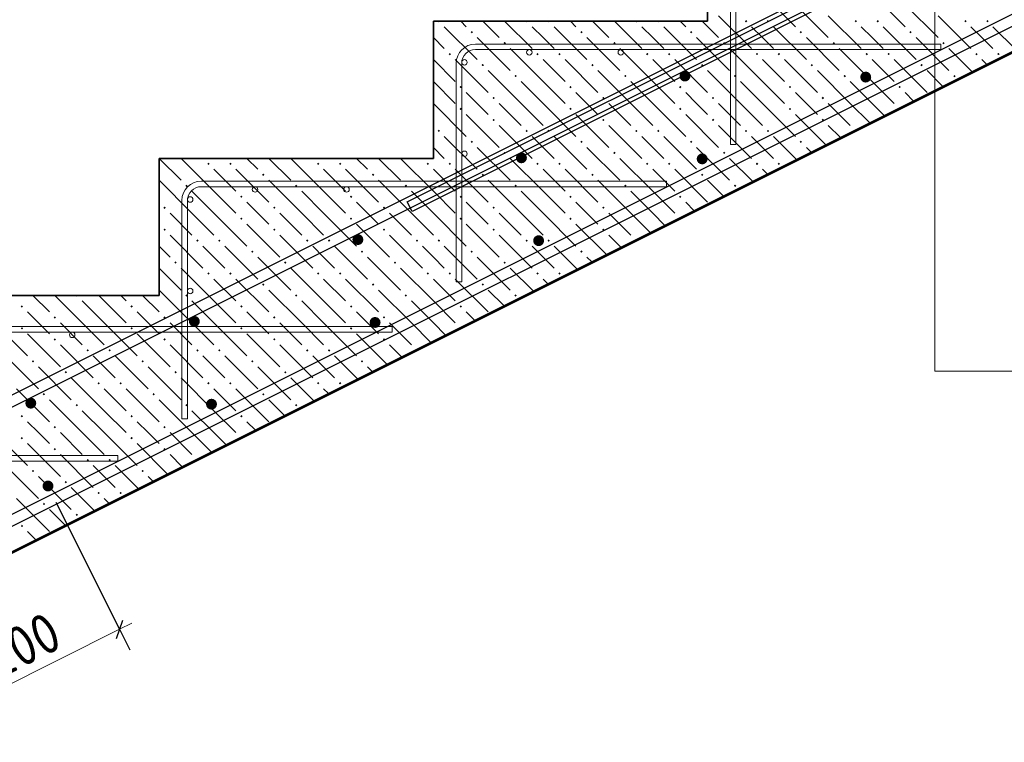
# Model space of a CAD drawing. Header units: millimetres. Extents: x 0 to 21000, y -5 to 14850.
# Tile 21 of 28: x 11486 to 14178, y 9631 to 11607. Entities that reach past the tile are written whole.
import ezdxf

# ---------------------------------------------------------------- set-up
doc = ezdxf.new("R2010")
doc.units = ezdxf.units.MM
doc.layers.add('ЖБ Лестница', color=7, linetype='Continuous', lineweight=25, true_color=0xe0e0ff)
for name, color, linetype, lineweight in [('Лестница', 7, 'Continuous', 25), ('Обрамление П-обр. равн.', 7, 'Continuous', 25), ('Обрамление проемов стержнями', 7, 'Continuous', 25), ('Позиционная метка линия выноска', 7, 'Continuous', 13), ('Размерная линия_ общее', 7, 'Continuous', 13), ('Фоновоя арматура Х1', 7, 'Continuous', 25)]:
    doc.layers.add(name, color=color, linetype=linetype, lineweight=lineweight)
doc.styles.add('ISOCPEUR', font='txt')

msp = doc.modelspace()

# ---------------------------------------------------------------- hatches: boundary and pattern name
at = {"layer": 'ЖБ Лестница', "linetype": 'Continuous', "lineweight": 18, "transparency": 33554687}
for points in [[(13468.6, 11602.8), (13471.8, 11606.1), (13475.1, 11602.8), (13471.8, 11599.6)], [(13528.6, 11602.8), (13531.8, 11606.1), (13535.1, 11602.8), (13531.8, 11599.6)], [(13768.6, 11602.8), (13771.8, 11606.1), (13775.1, 11602.8), (13771.8, 11599.6)], [(13828.6, 11602.8), (13831.8, 11606.1), (13835.1, 11602.8), (13831.8, 11599.6)], [(14068.6, 11602.8), (14071.8, 11606.1), (14075.1, 11602.8), (14071.8, 11599.6)], [(14128.6, 11602.8), (14131.8, 11606.1), (14135.1, 11602.8), (14131.8, 11599.6)], [(12628.6, 11602.8), (12635.1, 11602.8), (12631.8, 11599.6)], [(12868.6, 11602.8), (12875.1, 11602.8), (12871.8, 11599.6)], [(12928.6, 11602.8), (12935.1, 11602.8), (12931.8, 11599.6)], [(13168.6, 11602.8), (13175.1, 11602.8), (13171.8, 11599.6)], [(13228.6, 11602.8), (13235.1, 11602.8), (13231.8, 11599.6)], [(12718.6, 11572.8), (12721.8, 11576.1), (12725.1, 11572.8), (12721.8, 11569.6)], [(13018.6, 11572.8), (13021.8, 11576.1), (13025.1, 11572.8), (13021.8, 11569.6)], [(13318.6, 11572.8), (13321.8, 11576.1), (13325.1, 11572.8), (13321.8, 11569.6)], [(13618.6, 11572.8), (13621.8, 11576.1), (13625.1, 11572.8), (13621.8, 11569.6)], [(13918.6, 11572.8), (13921.8, 11576.1), (13925.1, 11572.8), (13921.8, 11569.6)], [(12808.6, 11542.8), (12811.8, 11546.1), (12815.1, 11542.8), (12811.8, 11539.6)], [(13108.6, 11542.8), (13111.8, 11546.1), (13115.1, 11542.8), (13111.8, 11539.6)], [(13408.6, 11542.8), (13411.8, 11546.1), (13415.1, 11542.8), (13411.8, 11539.6)], [(13708.6, 11542.8), (13711.8, 11546.1), (13715.1, 11542.8), (13711.8, 11539.6)], [(14008.6, 11542.8), (14011.8, 11546.1), (14015.1, 11542.8), (14011.8, 11539.6)], [(12658.6, 11512.8), (12661.8, 11516.1), (12665.1, 11512.8), (12661.8, 11509.6)], [(12898.6, 11512.8), (12901.8, 11516.1), (12905.1, 11512.8), (12901.8, 11509.6)], [(12958.6, 11512.8), (12961.8, 11516.1), (12965.1, 11512.8), (12961.8, 11509.6)], [(13198.6, 11512.8), (13201.8, 11516.1), (13205.1, 11512.8), (13201.8, 11509.6)], [(13258.6, 11512.8), (13261.8, 11516.1), (13265.1, 11512.8), (13261.8, 11509.6)], [(13498.6, 11512.8), (13501.8, 11516.1), (13505.1, 11512.8), (13501.8, 11509.6)], [(13558.6, 11512.8), (13561.8, 11516.1), (13565.1, 11512.8), (13561.8, 11509.6)], [(13798.6, 11512.8), (13801.8, 11516.1), (13805.1, 11512.8), (13801.8, 11509.6)], [(13858.6, 11512.8), (13861.8, 11516.1), (13865.1, 11512.8), (13861.8, 11509.6)], [(14098.6, 11512.8), (14101.8, 11516.1), (14105.1, 11512.8), (14101.8, 11509.6)], [(14158.6, 11512.8), (14161.8, 11516.1), (14165.1, 11512.8), (14161.8, 11509.6)], [(12748.6, 11482.8), (12751.8, 11486.1), (12755.1, 11482.8), (12751.8, 11479.6)], [(13048.6, 11482.8), (13051.8, 11486.1), (13055.1, 11482.8), (13051.8, 11479.6)], [(13348.6, 11482.8), (13351.8, 11486.1), (13355.1, 11482.8), (13351.8, 11479.6)], [(13648.6, 11482.8), (13651.8, 11486.1), (13655.1, 11482.8), (13651.8, 11479.6)], [(13948.6, 11482.8), (13951.8, 11486.1), (13955.1, 11482.8), (13951.8, 11479.6)], [(12838.6, 11452.8), (12841.8, 11456.1), (12845.1, 11452.8), (12841.8, 11449.6)], [(13138.6, 11452.8), (13141.8, 11456.1), (13145.1, 11452.8), (13141.8, 11449.6)], [(13438.6, 11452.8), (13441.8, 11456.1), (13445.1, 11452.8), (13441.8, 11449.6)], [(13738.6, 11452.8), (13741.8, 11456.1), (13745.1, 11452.8), (13741.8, 11449.6)], [(14038.6, 11452.8), (14041.8, 11456.1), (14045.1, 11452.8), (14041.8, 11449.6)], [(12688.6, 11422.8), (12691.8, 11426.1), (12695.1, 11422.8), (12691.8, 11419.6)], [(12988.6, 11422.8), (12991.8, 11426.1), (12995.1, 11422.8), (12991.8, 11419.6)], [(13288.6, 11422.8), (13291.8, 11426.1), (13295.1, 11422.8), (13291.8, 11419.6)], [(13588.6, 11422.8), (13591.8, 11426.1), (13595.1, 11422.8), (13591.8, 11419.6)], [(13888.6, 11422.8), (13891.8, 11426.1), (13895.1, 11422.8), (13891.8, 11419.6)], [(12778.6, 11392.8), (12781.8, 11396.1), (12785.1, 11392.8), (12781.8, 11389.6)], [(13078.6, 11392.8), (13081.8, 11396.1), (13085.1, 11392.8), (13081.8, 11389.6)], [(13378.6, 11392.8), (13381.8, 11396.1), (13385.1, 11392.8), (13381.8, 11389.6)], [(13678.6, 11392.8), (13681.8, 11396.1), (13685.1, 11392.8), (13681.8, 11389.6)], [(12688.6, 11362.8), (12691.8, 11366.1), (12695.1, 11362.8), (12691.8, 11359.6)], [(12988.6, 11362.8), (12991.8, 11366.1), (12995.1, 11362.8), (12991.8, 11359.6)], [(13288.6, 11362.8), (13291.8, 11366.1), (13295.1, 11362.8), (13291.8, 11359.6)], [(13588.6, 11362.8), (13591.8, 11366.1), (13595.1, 11362.8), (13591.8, 11359.6)], [(13890.3, 11364.6), (13891.8, 11366.1), (13892.3, 11365.6)], [(12778.6, 11332.8), (12781.8, 11336.1), (12785.1, 11332.8), (12781.8, 11329.6)], [(13078.6, 11332.8), (13081.8, 11336.1), (13085.1, 11332.8), (13081.8, 11329.6)], [(13378.6, 11332.8), (13381.8, 11336.1), (13385.1, 11332.8), (13381.8, 11329.6)], [(13678.6, 11332.8), (13681.8, 11336.1), (13685.1, 11332.8), (13681.8, 11329.6)], [(12628.6, 11302.8), (12631.8, 11306.1), (12635.1, 11302.8), (12631.8, 11299.6)], [(12868.6, 11302.8), (12871.8, 11306.1), (12875.1, 11302.8), (12871.8, 11299.6)], [(12928.6, 11302.8), (12931.8, 11306.1), (12935.1, 11302.8), (12931.8, 11299.6)], [(13168.6, 11302.8), (13171.8, 11306.1), (13175.1, 11302.8), (13171.8, 11299.6)], [(13228.6, 11302.8), (13231.8, 11306.1), (13235.1, 11302.8), (13231.8, 11299.6)], [(13468.6, 11302.8), (13471.8, 11306.1), (13475.1, 11302.8), (13471.8, 11299.6)], [(13528.6, 11302.8), (13531.8, 11306.1), (13535.1, 11302.8), (13531.8, 11299.6)], [(13770.3, 11304.6), (13771.8, 11306.1), (13772.3, 11305.6)], [(12718.6, 11272.8), (12721.8, 11276.1), (12725.1, 11272.8), (12721.8, 11269.6)], [(13018.6, 11272.8), (13021.8, 11276.1), (13025.1, 11272.8), (13021.8, 11269.6)], [(13318.6, 11272.8), (13321.8, 11276.1), (13325.1, 11272.8), (13321.8, 11269.6)], [(13618.6, 11272.8), (13621.8, 11276.1), (13625.1, 11272.8), (13621.8, 11269.6)], [(12808.6, 11242.8), (12811.8, 11246.1), (12815.1, 11242.8), (12811.8, 11239.6)], [(13108.6, 11242.8), (13111.8, 11246.1), (13115.1, 11242.8), (13111.8, 11239.6)], [(13408.6, 11242.8), (13411.8, 11246.1), (13415.1, 11242.8), (13411.8, 11239.6)], [(11998.6, 11212.8), (12001.8, 11216.1), (12005.1, 11212.8), (12001.8, 11209.6)], [(12058.6, 11212.8), (12061.8, 11216.1), (12065.1, 11212.8), (12061.8, 11209.6)], [(12298.6, 11212.8), (12301.8, 11216.1), (12305.1, 11212.8), (12301.8, 11209.6)], [(12358.6, 11212.8), (12361.8, 11216.1), (12365.1, 11212.8), (12361.8, 11209.6)], [(12598.6, 11212.8), (12601.8, 11216.1), (12605.1, 11212.8), (12601.8, 11209.6)], [(12658.6, 11212.8), (12661.8, 11216.1), (12665.1, 11212.8), (12661.8, 11209.6)], [(12898.6, 11212.8), (12901.8, 11216.1), (12905.1, 11212.8), (12901.8, 11209.6)], [(12958.6, 11212.8), (12961.8, 11216.1), (12965.1, 11212.8), (12961.8, 11209.6)], [(13198.6, 11212.8), (13201.8, 11216.1), (13205.1, 11212.8), (13201.8, 11209.6)], [(13258.6, 11212.8), (13261.8, 11216.1), (13265.1, 11212.8), (13261.8, 11209.6)], [(13498.6, 11212.8), (13501.8, 11216.1), (13505.1, 11212.8), (13501.8, 11209.6)], [(13558.6, 11212.8), (13561.8, 11216.1), (13565.1, 11212.8), (13561.8, 11209.6)], [(12148.6, 11182.8), (12151.8, 11186.1), (12155.1, 11182.8), (12151.8, 11179.6)], [(12448.6, 11182.8), (12451.8, 11186.1), (12455.1, 11182.8), (12451.8, 11179.6)], [(12748.6, 11182.8), (12751.8, 11186.1), (12755.1, 11182.8), (12751.8, 11179.6)], [(13048.6, 11182.8), (13051.8, 11186.1), (13055.1, 11182.8), (13051.8, 11179.6)], [(13348.6, 11182.8), (13351.8, 11186.1), (13355.1, 11182.8), (13351.8, 11179.6)], [(11938.6, 11152.8), (11941.8, 11156.1), (11945.1, 11152.8), (11941.8, 11149.6)], [(12238.6, 11152.8), (12241.8, 11156.1), (12245.1, 11152.8), (12241.8, 11149.6)], [(12538.6, 11152.8), (12541.8, 11156.1), (12545.1, 11152.8), (12541.8, 11149.6)], [(12838.6, 11152.8), (12841.8, 11156.1), (12845.1, 11152.8), (12841.8, 11149.6)], [(13138.6, 11152.8), (13141.8, 11156.1), (13145.1, 11152.8), (13141.8, 11149.6)], [(13438.6, 11152.8), (13441.8, 11156.1), (13445.1, 11152.8), (13441.8, 11149.6)], [(12088.6, 11122.8), (12091.8, 11126.1), (12095.1, 11122.8), (12091.8, 11119.6)], [(12388.6, 11122.8), (12391.8, 11126.1), (12395.1, 11122.8), (12391.8, 11119.6)], [(12688.6, 11122.8), (12691.8, 11126.1), (12695.1, 11122.8), (12691.8, 11119.6)], [(12988.6, 11122.8), (12991.8, 11126.1), (12995.1, 11122.8), (12991.8, 11119.6)], [(13288.6, 11122.8), (13291.8, 11126.1), (13295.1, 11122.8), (13291.8, 11119.6)], [(11878.6, 11092.8), (11881.8, 11096.1), (11885.1, 11092.8), (11881.8, 11089.6)], [(12178.6, 11092.8), (12181.8, 11096.1), (12185.1, 11092.8), (12181.8, 11089.6)], [(12478.6, 11092.8), (12481.8, 11096.1), (12485.1, 11092.8), (12481.8, 11089.6)], [(12778.6, 11092.8), (12781.8, 11096.1), (12785.1, 11092.8), (12781.8, 11089.6)], [(13078.6, 11092.8), (13081.8, 11096.1), (13085.1, 11092.8), (13081.8, 11089.6)], [(12088.6, 11062.8), (12091.8, 11066.1), (12095.1, 11062.8), (12091.8, 11059.6)], [(12388.6, 11062.8), (12391.8, 11066.1), (12395.1, 11062.8), (12391.8, 11059.6)], [(12688.6, 11062.8), (12691.8, 11066.1), (12695.1, 11062.8), (12691.8, 11059.6)], [(12988.6, 11062.8), (12991.8, 11066.1), (12995.1, 11062.8), (12991.8, 11059.6)], [(13290.3, 11064.6), (13291.8, 11066.1), (13292.3, 11065.6)], [(11878.6, 11032.8), (11881.8, 11036.1), (11885.1, 11032.8), (11881.8, 11029.6)], [(12178.6, 11032.8), (12181.8, 11036.1), (12185.1, 11032.8), (12181.8, 11029.6)], [(12478.6, 11032.8), (12481.8, 11036.1), (12485.1, 11032.8), (12481.8, 11029.6)], [(12778.6, 11032.8), (12781.8, 11036.1), (12785.1, 11032.8), (12781.8, 11029.6)], [(13078.6, 11032.8), (13081.8, 11036.1), (13085.1, 11032.8), (13081.8, 11029.6)], [(11968.6, 11002.8), (11971.8, 11006.1), (11975.1, 11002.8), (11971.8, 10999.6)], [(12028.6, 11002.8), (12031.8, 11006.1), (12035.1, 11002.8), (12031.8, 10999.6)], [(12268.6, 11002.8), (12271.8, 11006.1), (12275.1, 11002.8), (12271.8, 10999.6)], [(12328.6, 11002.8), (12331.8, 11006.1), (12335.1, 11002.8), (12331.8, 10999.6)], [(12568.6, 11002.8), (12571.8, 11006.1), (12575.1, 11002.8), (12571.8, 10999.6)], [(12628.6, 11002.8), (12631.8, 11006.1), (12635.1, 11002.8), (12631.8, 10999.6)], [(12868.6, 11002.8), (12871.8, 11006.1), (12875.1, 11002.8), (12871.8, 10999.6)], [(12928.6, 11002.8), (12931.8, 11006.1), (12935.1, 11002.8), (12931.8, 10999.6)], [(13170.3, 11004.6), (13171.8, 11006.1), (13172.3, 11005.6)], [(12118.6, 10972.8), (12121.8, 10976.1), (12125.1, 10972.8), (12121.8, 10969.6)], [(12418.6, 10972.8), (12421.8, 10976.1), (12425.1, 10972.8), (12421.8, 10969.6)], [(12718.6, 10972.8), (12721.8, 10976.1), (12725.1, 10972.8), (12721.8, 10969.6)], [(13018.6, 10972.8), (13021.8, 10976.1), (13025.1, 10972.8), (13021.8, 10969.6)], [(11908.6, 10942.8), (11911.8, 10946.1), (11915.1, 10942.8), (11911.8, 10939.6)], [(12208.6, 10942.8), (12211.8, 10946.1), (12215.1, 10942.8), (12211.8, 10939.6)], [(12508.6, 10942.8), (12511.8, 10946.1), (12515.1, 10942.8), (12511.8, 10939.6)], [(12808.6, 10942.8), (12811.8, 10946.1), (12815.1, 10942.8), (12811.8, 10939.6)], [(11998.6, 10912.8), (12001.8, 10916.1), (12005.1, 10912.8), (12001.8, 10909.6)], [(12058.6, 10912.8), (12061.8, 10916.1), (12065.1, 10912.8), (12061.8, 10909.6)], [(12298.6, 10912.8), (12301.8, 10916.1), (12305.1, 10912.8), (12301.8, 10909.6)], [(12358.6, 10912.8), (12361.8, 10916.1), (12365.1, 10912.8), (12361.8, 10909.6)], [(12598.6, 10912.8), (12601.8, 10916.1), (12605.1, 10912.8), (12601.8, 10909.6)], [(12658.6, 10912.8), (12661.8, 10916.1), (12665.1, 10912.8), (12661.8, 10909.6)], [(12898.6, 10912.8), (12901.8, 10916.1), (12905.1, 10912.8), (12901.8, 10909.6)], [(12958.6, 10912.8), (12961.8, 10916.1), (12965.1, 10912.8), (12961.8, 10909.6)], [(12148.6, 10882.8), (12151.8, 10886.1), (12155.1, 10882.8), (12151.8, 10879.6)], [(12448.6, 10882.8), (12451.8, 10886.1), (12455.1, 10882.8), (12451.8, 10879.6)], [(12748.6, 10882.8), (12751.8, 10886.1), (12755.1, 10882.8), (12751.8, 10879.6)], [(11638.6, 10852.8), (11645.1, 10852.8), (11641.8, 10849.6)], [(11938.6, 10852.8), (11941.8, 10856.1), (11945.1, 10852.8), (11941.8, 10849.6)], [(12238.6, 10852.8), (12241.8, 10856.1), (12245.1, 10852.8), (12241.8, 10849.6)], [(12538.6, 10852.8), (12541.8, 10856.1), (12545.1, 10852.8), (12541.8, 10849.6)], [(12838.6, 10852.8), (12841.8, 10856.1), (12845.1, 10852.8), (12841.8, 10849.6)], [(11488.6, 10822.8), (11491.8, 10826.1), (11495.1, 10822.8), (11491.8, 10819.6)], [(11788.6, 10822.8), (11791.8, 10826.1), (11795.1, 10822.8), (11791.8, 10819.6)], [(12088.6, 10822.8), (12091.8, 10826.1), (12095.1, 10822.8), (12091.8, 10819.6)], [(12388.6, 10822.8), (12391.8, 10826.1), (12395.1, 10822.8), (12391.8, 10819.6)], [(12688.6, 10822.8), (12691.8, 10826.1), (12695.1, 10822.8), (12691.8, 10819.6)], [(11578.6, 10792.8), (11581.8, 10796.1), (11585.1, 10792.8), (11581.8, 10789.6)], [(11878.6, 10792.8), (11881.8, 10796.1), (11885.1, 10792.8), (11881.8, 10789.6)], [(12178.6, 10792.8), (12181.8, 10796.1), (12185.1, 10792.8), (12181.8, 10789.6)], [(12478.6, 10792.8), (12481.8, 10796.1), (12485.1, 10792.8), (12481.8, 10789.6)], [(11488.6, 10762.8), (11491.8, 10766.1), (11495.1, 10762.8), (11491.8, 10759.6)], [(11788.6, 10762.8), (11791.8, 10766.1), (11795.1, 10762.8), (11791.8, 10759.6)], [(12088.6, 10762.8), (12091.8, 10766.1), (12095.1, 10762.8), (12091.8, 10759.6)], [(12388.6, 10762.8), (12391.8, 10766.1), (12395.1, 10762.8), (12391.8, 10759.6)], [(12690.3, 10764.6), (12691.8, 10766.1), (12692.3, 10765.6)], [(11578.6, 10732.8), (11581.8, 10736.1), (11585.1, 10732.8), (11581.8, 10729.6)], [(11878.6, 10732.8), (11881.8, 10736.1), (11885.1, 10732.8), (11881.8, 10729.6)], [(12178.6, 10732.8), (12181.8, 10736.1), (12185.1, 10732.8), (12181.8, 10729.6)], [(12478.6, 10732.8), (12481.8, 10736.1), (12485.1, 10732.8), (12481.8, 10729.6)], [(11668.6, 10702.8), (11671.8, 10706.1), (11675.1, 10702.8), (11671.8, 10699.6)], [(11728.6, 10702.8), (11731.8, 10706.1), (11735.1, 10702.8), (11731.8, 10699.6)], [(11968.6, 10702.8), (11971.8, 10706.1), (11975.1, 10702.8), (11971.8, 10699.6)], [(12028.6, 10702.8), (12031.8, 10706.1), (12035.1, 10702.8), (12031.8, 10699.6)], [(12268.6, 10702.8), (12271.8, 10706.1), (12275.1, 10702.8), (12271.8, 10699.6)], [(12328.6, 10702.8), (12331.8, 10706.1), (12335.1, 10702.8), (12331.8, 10699.6)], [(12570.3, 10704.6), (12571.8, 10706.1), (12572.3, 10705.6)], [(11518.6, 10672.8), (11521.8, 10676.1), (11525.1, 10672.8), (11521.8, 10669.6)], [(11818.6, 10672.8), (11821.8, 10676.1), (11825.1, 10672.8), (11821.8, 10669.6)], [(12118.6, 10672.8), (12121.8, 10676.1), (12125.1, 10672.8), (12121.8, 10669.6)], [(12418.6, 10672.8), (12421.8, 10676.1), (12425.1, 10672.8), (12421.8, 10669.6)], [(11608.6, 10642.8), (11611.8, 10646.1), (11615.1, 10642.8), (11611.8, 10639.6)], [(11908.6, 10642.8), (11911.8, 10646.1), (11915.1, 10642.8), (11911.8, 10639.6)], [(12208.6, 10642.8), (12211.8, 10646.1), (12215.1, 10642.8), (12211.8, 10639.6)], [(11698.6, 10612.8), (11701.8, 10616.1), (11705.1, 10612.8), (11701.8, 10609.6)], [(11758.6, 10612.8), (11761.8, 10616.1), (11765.1, 10612.8), (11761.8, 10609.6)], [(11998.6, 10612.8), (12001.8, 10616.1), (12005.1, 10612.8), (12001.8, 10609.6)], [(12058.6, 10612.8), (12061.8, 10616.1), (12065.1, 10612.8), (12061.8, 10609.6)], [(12298.6, 10612.8), (12301.8, 10616.1), (12305.1, 10612.8), (12301.8, 10609.6)], [(12358.6, 10612.8), (12361.8, 10616.1), (12365.1, 10612.8), (12361.8, 10609.6)], [(11548.6, 10582.8), (11551.8, 10586.1), (11555.1, 10582.8), (11551.8, 10579.6)], [(11848.6, 10582.8), (11851.8, 10586.1), (11855.1, 10582.8), (11851.8, 10579.6)], [(12148.6, 10582.8), (12151.8, 10586.1), (12155.1, 10582.8), (12151.8, 10579.6)], [(11638.6, 10552.8), (11641.8, 10556.1), (11645.1, 10552.8), (11641.8, 10549.6)], [(11938.6, 10552.8), (11941.8, 10556.1), (11945.1, 10552.8), (11941.8, 10549.6)], [(12238.6, 10552.8), (12241.8, 10556.1), (12245.1, 10552.8), (12241.8, 10549.6)], [(11488.6, 10522.8), (11491.8, 10526.1), (11495.1, 10522.8), (11491.8, 10519.6)], [(11788.6, 10522.8), (11791.8, 10526.1), (11795.1, 10522.8), (11791.8, 10519.6)], [(12088.6, 10522.8), (12091.8, 10526.1), (12095.1, 10522.8), (12091.8, 10519.6)], [(11578.6, 10492.8), (11581.8, 10496.1), (11585.1, 10492.8), (11581.8, 10489.6)], [(11878.6, 10492.8), (11881.8, 10496.1), (11885.1, 10492.8), (11881.8, 10489.6)], [(11488.6, 10462.8), (11491.8, 10466.1), (11495.1, 10462.8), (11491.8, 10459.6)], [(11788.6, 10462.8), (11791.8, 10466.1), (11795.1, 10462.8), (11791.8, 10459.6)], [(12090.3, 10464.6), (12091.8, 10466.1), (12092.3, 10465.6)], [(11578.6, 10432.8), (11581.8, 10436.1), (11585.1, 10432.8), (11581.8, 10429.6)], [(11878.6, 10432.8), (11881.8, 10436.1), (11885.1, 10432.8), (11881.8, 10429.6)], [(11668.6, 10402.8), (11671.8, 10406.1), (11675.1, 10402.8), (11671.8, 10399.6)], [(11728.6, 10402.8), (11731.8, 10406.1), (11735.1, 10402.8), (11731.8, 10399.6)], [(11970.3, 10404.6), (11971.8, 10406.1), (11972.3, 10405.6)], [(11518.6, 10372.8), (11521.8, 10376.1), (11525.1, 10372.8), (11521.8, 10369.6)], [(11818.6, 10372.8), (11821.8, 10376.1), (11825.1, 10372.8), (11821.8, 10369.6)], [(11608.6, 10342.8), (11611.8, 10346.1), (11615.1, 10342.8), (11611.8, 10339.6)], [(11698.6, 10312.8), (11701.8, 10316.1), (11705.1, 10312.8), (11701.8, 10309.6)], [(11758.6, 10312.8), (11761.8, 10316.1), (11765.1, 10312.8), (11761.8, 10309.6)], [(11548.6, 10282.8), (11551.8, 10286.1), (11555.1, 10282.8), (11551.8, 10279.6)], [(11638.6, 10252.8), (11641.8, 10256.1), (11645.1, 10252.8), (11641.8, 10249.6)], [(11488.6, 10222.8), (11491.8, 10226.1), (11495.1, 10222.8), (11491.8, 10219.6)], [(11490.3, 10164.6), (11491.8, 10166.1), (11492.3, 10165.6)]]:
    msp.add_hatch(color=7, dxfattribs=at).paths.add_polyline_path(points, flags=16)
at = {"layer": 'Фоновоя арматура Х1', "linetype": 'Continuous', "lineweight": 35, "transparency": 33554687}
for points in [[(13319.9, 11452.9), (13318.7, 11458.6), (13315.5, 11463.5), (13310.6, 11466.7), (13304.9, 11467.9), (13299.1, 11466.7), (13294.3, 11463.5), (13291, 11458.6), (13289.9, 11452.9), (13291, 11447.1), (13294.3, 11442.3), (13299.1, 11439), (13304.9, 11437.9), (13310.6, 11439), (13315.5, 11442.3), (13318.7, 11447.1)], [(13814.1, 11450), (13813, 11455.7), (13809.7, 11460.6), (13804.8, 11463.9), (13799.1, 11465), (13793.4, 11463.9), (13788.5, 11460.6), (13785.2, 11455.7), (13784.1, 11450), (13785.2, 11444.3), (13788.5, 11439.4), (13793.4, 11436.1), (13799.1, 11435), (13804.8, 11436.1), (13809.7, 11439.4), (13813, 11444.3)], [(12872.7, 11229.3), (12871.5, 11235), (12868.3, 11239.9), (12863.4, 11243.1), (12857.7, 11244.3), (12851.9, 11243.1), (12847.1, 11239.9), (12843.8, 11235), (12842.7, 11229.3), (12843.8, 11223.5), (12847.1, 11218.7), (12851.9, 11215.4), (12857.7, 11214.3), (12863.4, 11215.4), (12868.3, 11218.7), (12871.5, 11223.5)], [(13366.9, 11226.4), (13365.7, 11232.1), (13362.5, 11237), (13357.6, 11240.3), (13351.9, 11241.4), (13346.2, 11240.3), (13341.3, 11237), (13338, 11232.1), (13336.9, 11226.4), (13338, 11220.7), (13341.3, 11215.8), (13346.2, 11212.5), (13351.9, 11211.4), (13357.6, 11212.5), (13362.5, 11215.8), (13365.7, 11220.7)], [(12425.4, 11005.7), (12424.3, 11011.4), (12421.1, 11016.3), (12416.2, 11019.5), (12410.4, 11020.7), (12404.7, 11019.5), (12399.8, 11016.3), (12396.6, 11011.4), (12395.4, 11005.7), (12396.6, 10999.9), (12399.8, 10995.1), (12404.7, 10991.8), (12410.4, 10990.7), (12416.2, 10991.8), (12421.1, 10995.1), (12424.3, 10999.9)], [(12919.7, 11002.8), (12918.5, 11008.5), (12915.3, 11013.4), (12910.4, 11016.6), (12904.7, 11017.8), (12898.9, 11016.6), (12894.1, 11013.4), (12890.8, 11008.5), (12889.7, 11002.8), (12890.8, 10997), (12894.1, 10992.2), (12898.9, 10988.9), (12904.7, 10987.8), (12910.4, 10988.9), (12915.3, 10992.2), (12918.5, 10997)], [(11978.2, 10782.1), (11977.1, 10787.8), (11973.8, 10792.7), (11969, 10795.9), (11963.2, 10797.1), (11957.5, 10795.9), (11952.6, 10792.7), (11949.4, 10787.8), (11948.2, 10782.1), (11949.4, 10776.3), (11952.6, 10771.5), (11957.5, 10768.2), (11963.2, 10767.1), (11969, 10768.2), (11973.8, 10771.5), (11977.1, 10776.3)], [(12472.5, 10779.2), (12471.3, 10784.9), (12468.1, 10789.8), (12463.2, 10793), (12457.5, 10794.2), (12451.7, 10793), (12446.9, 10789.8), (12443.6, 10784.9), (12442.5, 10779.2), (12443.6, 10773.4), (12446.9, 10768.6), (12451.7, 10765.3), (12457.5, 10764.2), (12463.2, 10765.3), (12468.1, 10768.6), (12471.3, 10773.4)], [(11531, 10558.5), (11529.9, 10564.2), (11526.6, 10569.1), (11521.8, 10572.3), (11516, 10573.5), (11510.3, 10572.3), (11505.4, 10569.1), (11502.2, 10564.2), (11501, 10558.5), (11502.2, 10552.7), (11505.4, 10547.9), (11510.3, 10544.6), (11516, 10543.5), (11521.8, 10544.6), (11526.6, 10547.9), (11529.9, 10552.7)], [(12025.2, 10555.6), (12024.1, 10561.3), (12020.9, 10566.2), (12016, 10569.4), (12010.3, 10570.6), (12004.5, 10569.4), (11999.6, 10566.2), (11996.4, 10561.3), (11995.2, 10555.6), (11996.4, 10549.8), (11999.6, 10545), (12004.5, 10541.7), (12010.3, 10540.6), (12016, 10541.7), (12020.9, 10545), (12024.1, 10549.8)], [(11578, 10332), (11576.9, 10337.7), (11573.6, 10342.6), (11568.8, 10345.8), (11563, 10347), (11557.3, 10345.8), (11552.4, 10342.6), (11549.2, 10337.7), (11548, 10332), (11549.2, 10326.2), (11552.4, 10321.4), (11557.3, 10318.1), (11563, 10317), (11568.8, 10318.1), (11573.6, 10321.4), (11576.9, 10326.2)]]:
    msp.add_hatch(color=7, dxfattribs=at).paths.add_polyline_path(points)

# ---------------------------------------------------------------- linework, layer by layer
at = {"color": 7, "linetype": 'Continuous', "lineweight": 25, "transparency": 33554687}
for points in [[(5989.2, 7844.1), (14250.3, 11974.7), (14255.5, 11977), (14260.8, 11979.1), (14266.3, 11980.9), (14271.9, 11982.3), (14277.5, 11983.5), (14283.2, 11984.3), (14288.9, 11984.9), (14294.5, 11985.1), (16781.4, 11985.1), (16781.4, 11955.1)], [(16781.4, 11955.1), (14295.1, 11955.1), (14290.9, 11954.9), (14286.8, 11954.6), (14282.8, 11953.9), (14278.8, 11953.1), (14274.8, 11952.1), (14270.9, 11950.8), (14267, 11949.3), (14263.2, 11947.6), (6002, 7817)], [(6613.3, 7830), (14877.6, 11962.1), (14882.7, 11964.4), (14888.1, 11966.4), (14893.5, 11968.2), (14899.1, 11969.7), (14904.7, 11970.9), (14910.4, 11971.7), (14916.1, 11972.3), (14921.7, 11972.5), (16152, 11972.5), (16152, 11942.5), (14922.4, 11942.5), (14918.2, 11942.3), (14914.1, 11941.9), (14910, 11941.3), (14906, 11940.5), (14902, 11939.4), (14898.1, 11938.2), (14894.3, 11936.7), (14890.4, 11935), (6626.2, 7802.9)]]:
    msp.add_lwpolyline(points, dxfattribs=at)
at = {"layer": 'ЖБ Лестница', "color": 7, "linetype": 'Continuous', "lineweight": 35, "transparency": 33554687}
for p, q in [((13366.8, 11977.8), (13366.8, 11602.8)), ((6616.8, 7727.8), (14316.8, 11577.8)), ((12616.8, 11602.8), (12616.8, 11227.8)), ((13366.8, 11602.8), (12616.8, 11602.8)), ((11866.8, 11227.8), (11866.8, 10852.8)), ((12616.8, 11227.8), (11866.8, 11227.8)), ((11866.8, 10852.8), (11116.8, 10852.8))]:
    msp.add_line(p, q, dxfattribs=at)
at = {"layer": 'ЖБ Лестница', "color": 9, "linetype": 'Continuous', "lineweight": 18, "true_color": 0xc7c7c7, "transparency": 33554687}
for p, q in [((13516.8, 11677.8), (13606.8, 11587.8)), ((13816.8, 11677.8), (13906.8, 11587.8)), ((13606.8, 11647.8), (13696.8, 11557.8)), ((13906.8, 11647.8), (13996.8, 11557.8)), ((13396.8, 11617.8), (13486.8, 11527.8)), ((13696.8, 11617.8), (13786.8, 11527.8)), ((13996.8, 11617.8), (14086.8, 11527.8)), ((12646.8, 11587.8), (12736.8, 11497.8)), ((12691.8, 11602.8), (12706.8, 11587.8)), ((12751.8, 11602.8), (12796.8, 11557.8)), ((12811.8, 11602.8), (12886.8, 11527.8)), ((12916.8, 11557.8), (12886.8, 11587.8)), ((12946.8, 11587.8), (13036.8, 11497.8)), ((12991.8, 11602.8), (13006.8, 11587.8)), ((13051.8, 11602.8), (13096.8, 11557.8)), ((13111.8, 11602.8), (13186.8, 11527.8)), ((13216.8, 11557.8), (13186.8, 11587.8)), ((13246.8, 11587.8), (13336.8, 11497.8)), ((13291.8, 11602.8), (13306.8, 11587.8)), ((13351.8, 11602.8), (13396.8, 11557.8)), ((13516.8, 11557.8), (13486.8, 11587.8)), ((13546.8, 11587.8), (13636.8, 11497.8)), ((13816.8, 11557.8), (13786.8, 11587.8)), ((13846.8, 11587.8), (13936.8, 11497.8)), ((14116.8, 11557.8), (14086.8, 11587.8)), ((14146.8, 11587.8), (14210.2, 11524.5)), ((12646.8, 11527.8), (12616.8, 11557.8)), ((12616.8, 11557.8), (12616.8, 11557.8)), ((12736.8, 11557.8), (12826.8, 11467.8)), ((12946.8, 11527.8), (12916.8, 11557.8)), ((13036.8, 11557.8), (13126.8, 11467.8)), ((13246.8, 11527.8), (13216.8, 11557.8)), ((13336.8, 11557.8), (13426.8, 11467.8)), ((13546.8, 11527.8), (13516.8, 11557.8)), ((13636.8, 11557.8), (13726.8, 11467.8)), ((13846.8, 11527.8), (13816.8, 11557.8)), ((13936.8, 11557.8), (14026.8, 11467.8)), ((14146.8, 11527.8), (14116.8, 11557.8)), ((12916.8, 11437.8), (12826.8, 11527.8)), ((13216.8, 11437.8), (13126.8, 11527.8)), ((13516.8, 11437.8), (13426.8, 11527.8)), ((13816.8, 11437.8), (13726.8, 11527.8)), ((14090.2, 11464.5), (14026.8, 11527.8)), ((12616.8, 11497.8), (12676.8, 11437.8)), ((12676.8, 11497.8), (12766.8, 11407.8)), ((12916.8, 11497.8), (12976.8, 11437.8)), ((12976.8, 11497.8), (13066.8, 11407.8)), ((13216.8, 11497.8), (13276.8, 11437.8)), ((13276.8, 11497.8), (13366.8, 11407.8)), ((13516.8, 11497.8), (13576.8, 11437.8)), ((13576.8, 11497.8), (13666.8, 11407.8)), ((13816.8, 11497.8), (13876.8, 11437.8)), ((13876.8, 11497.8), (13966.8, 11407.8)), ((14116.8, 11497.8), (14130.2, 11484.5)), ((12856.8, 11377.8), (12766.8, 11467.8)), ((13156.8, 11377.8), (13066.8, 11467.8)), ((13456.8, 11377.8), (13366.8, 11467.8)), ((13756.8, 11377.8), (13666.8, 11467.8)), ((14010.2, 11424.5), (13966.8, 11467.8)), ((12616.8, 11437.8), (12616.8, 11437.8)), ((12616.8, 11437.8), (12676.8, 11377.8)), ((12856.8, 11437.8), (12916.8, 11377.8)), ((12916.8, 11437.8), (12976.8, 11377.8)), ((13156.8, 11437.8), (13216.8, 11377.8)), ((13216.8, 11437.8), (13276.8, 11377.8)), ((13456.8, 11437.8), (13516.8, 11377.8)), ((13516.8, 11437.8), (13576.8, 11377.8)), ((13756.8, 11437.8), (13816.8, 11377.8)), ((13816.8, 11437.8), (13876.8, 11377.8)), ((12736.8, 11377.8), (12706.8, 11407.8)), ((13036.8, 11377.8), (13006.8, 11407.8)), ((13336.8, 11377.8), (13306.8, 11407.8)), ((13636.8, 11377.8), (13606.8, 11407.8)), ((13930.2, 11384.5), (13906.8, 11407.8)), ((12616.8, 11377.8), (12706.8, 11287.8)), ((12616.8, 11377.8), (12616.8, 11377.8)), ((12766.8, 11347.8), (12736.8, 11377.8)), ((12796.8, 11377.8), (12856.8, 11317.8)), ((12856.8, 11377.8), (12916.8, 11317.8)), ((12916.8, 11377.8), (13006.8, 11287.8)), ((13066.8, 11347.8), (13036.8, 11377.8)), ((13096.8, 11377.8), (13156.8, 11317.8)), ((13156.8, 11377.8), (13216.8, 11317.8)), ((13216.8, 11377.8), (13306.8, 11287.8)), ((13366.8, 11347.8), (13336.8, 11377.8)), ((13396.8, 11377.8), (13456.8, 11317.8)), ((13456.8, 11377.8), (13516.8, 11317.8)), ((13516.8, 11377.8), (13606.8, 11287.8)), ((13666.8, 11347.8), (13636.8, 11377.8)), ((13696.8, 11377.8), (13756.8, 11317.8)), ((13756.8, 11377.8), (13810.2, 11324.5)), ((13816.8, 11377.8), (13850.2, 11344.5)), ((12706.8, 11347.8), (12796.8, 11257.8)), ((13006.8, 11347.8), (13096.8, 11257.8)), ((13306.8, 11347.8), (13396.8, 11257.8)), ((13606.8, 11347.8), (13690.2, 11264.5)), ((12616.8, 11317.8), (12616.8, 11317.8)), ((12796.8, 11317.8), (12886.8, 11227.8)), ((13096.8, 11317.8), (13186.8, 11227.8)), ((13396.8, 11317.8), (13486.8, 11227.8)), ((13696.8, 11317.8), (13730.2, 11284.5)), ((12646.8, 11287.8), (12736.8, 11197.8)), ((12916.8, 11257.8), (12886.8, 11287.8)), ((12946.8, 11287.8), (13036.8, 11197.8)), ((13216.8, 11257.8), (13186.8, 11287.8)), ((13246.8, 11287.8), (13336.8, 11197.8)), ((13516.8, 11257.8), (13486.8, 11287.8)), ((13546.8, 11287.8), (13610.2, 11224.5)), ((12646.8, 11227.8), (12616.8, 11257.8)), ((12616.8, 11257.8), (12616.8, 11257.8)), ((12736.8, 11257.8), (12826.8, 11167.8)), ((12946.8, 11227.8), (12916.8, 11257.8)), ((13036.8, 11257.8), (13126.8, 11167.8)), ((13246.8, 11227.8), (13216.8, 11257.8)), ((13336.8, 11257.8), (13426.8, 11167.8)), ((13546.8, 11227.8), (13516.8, 11257.8)), ((13636.8, 11257.8), (13650.2, 11244.5)), ((11866.8, 11227.8), (11926.8, 11167.8)), ((12016.8, 11137.8), (11926.8, 11227.8)), ((11986.8, 11227.8), (11986.8, 11227.8)), ((12046.8, 11227.8), (12046.8, 11227.8)), ((12106.8, 11227.8), (12136.8, 11197.8)), ((12166.8, 11227.8), (12226.8, 11167.8)), ((12316.8, 11137.8), (12226.8, 11227.8)), ((12286.8, 11227.8), (12286.8, 11227.8)), ((12346.8, 11227.8), (12346.8, 11227.8)), ((12406.8, 11227.8), (12436.8, 11197.8)), ((12466.8, 11227.8), (12526.8, 11167.8)), ((12616.8, 11137.8), (12526.8, 11227.8)), ((12586.8, 11227.8), (12586.8, 11227.8)), ((12916.8, 11137.8), (12826.8, 11227.8)), ((13216.8, 11137.8), (13126.8, 11227.8)), ((13490.2, 11164.5), (13426.8, 11227.8)), ((12016.8, 11197.8), (12076.8, 11137.8)), ((12076.8, 11197.8), (12166.8, 11107.8)), ((12316.8, 11197.8), (12376.8, 11137.8)), ((12376.8, 11197.8), (12466.8, 11107.8)), ((12616.8, 11197.8), (12676.8, 11137.8)), ((12676.8, 11197.8), (12766.8, 11107.8)), ((12916.8, 11197.8), (12976.8, 11137.8)), ((12976.8, 11197.8), (13066.8, 11107.8)), ((13216.8, 11197.8), (13276.8, 11137.8)), ((13276.8, 11197.8), (13366.8, 11107.8)), ((13516.8, 11197.8), (13530.2, 11184.5)), ((11956.8, 11077.8), (11866.8, 11167.8)), ((12256.8, 11077.8), (12166.8, 11167.8)), ((12556.8, 11077.8), (12466.8, 11167.8)), ((12856.8, 11077.8), (12766.8, 11167.8)), ((13156.8, 11077.8), (13066.8, 11167.8)), ((13410.2, 11124.5), (13366.8, 11167.8)), ((11956.8, 11137.8), (12016.8, 11077.8)), ((12016.8, 11137.8), (12076.8, 11077.8)), ((12256.8, 11137.8), (12316.8, 11077.8)), ((12316.8, 11137.8), (12376.8, 11077.8)), ((12556.8, 11137.8), (12616.8, 11077.8)), ((12616.8, 11137.8), (12676.8, 11077.8)), ((12856.8, 11137.8), (12916.8, 11077.8)), ((12916.8, 11137.8), (12976.8, 11077.8)), ((13156.8, 11137.8), (13216.8, 11077.8)), ((13216.8, 11137.8), (13276.8, 11077.8)), ((11866.8, 11107.8), (11866.8, 11107.8)), ((12136.8, 11077.8), (12106.8, 11107.8)), ((12436.8, 11077.8), (12406.8, 11107.8)), ((12736.8, 11077.8), (12706.8, 11107.8)), ((13036.8, 11077.8), (13006.8, 11107.8)), ((13330.2, 11084.5), (13306.8, 11107.8)), ((11896.8, 11077.8), (11956.8, 11017.8)), ((11956.8, 11077.8), (12016.8, 11017.8)), ((12016.8, 11077.8), (12106.8, 10987.8)), ((12166.8, 11047.8), (12136.8, 11077.8)), ((12196.8, 11077.8), (12256.8, 11017.8)), ((12256.8, 11077.8), (12316.8, 11017.8)), ((12316.8, 11077.8), (12406.8, 10987.8)), ((12466.8, 11047.8), (12436.8, 11077.8)), ((12496.8, 11077.8), (12556.8, 11017.8)), ((12556.8, 11077.8), (12616.8, 11017.8)), ((12616.8, 11077.8), (12706.8, 10987.8)), ((12766.8, 11047.8), (12736.8, 11077.8)), ((12796.8, 11077.8), (12856.8, 11017.8)), ((12856.8, 11077.8), (12916.8, 11017.8)), ((12916.8, 11077.8), (13006.8, 10987.8)), ((13066.8, 11047.8), (13036.8, 11077.8)), ((13096.8, 11077.8), (13156.8, 11017.8)), ((13156.8, 11077.8), (13210.2, 11024.5)), ((13216.8, 11077.8), (13250.2, 11044.5)), ((11866.8, 11047.8), (11866.8, 11047.8)), ((12106.8, 11047.8), (12196.8, 10957.8)), ((12406.8, 11047.8), (12496.8, 10957.8)), ((12706.8, 11047.8), (12796.8, 10957.8)), ((13006.8, 11047.8), (13090.2, 10964.5)), ((11896.8, 11017.8), (11986.8, 10927.8)), ((12196.8, 11017.8), (12286.8, 10927.8)), ((12496.8, 11017.8), (12586.8, 10927.8)), ((12796.8, 11017.8), (12886.8, 10927.8)), ((13096.8, 11017.8), (13130.2, 10984.5)), ((11866.8, 10987.8), (11896.8, 10957.8)), ((12016.8, 10957.8), (11986.8, 10987.8)), ((12046.8, 10987.8), (12136.8, 10897.8)), ((12316.8, 10957.8), (12286.8, 10987.8)), ((12346.8, 10987.8), (12436.8, 10897.8)), ((12616.8, 10957.8), (12586.8, 10987.8)), ((12646.8, 10987.8), (12736.8, 10897.8)), ((12916.8, 10957.8), (12886.8, 10987.8)), ((12946.8, 10987.8), (13010.2, 10924.5)), ((12046.8, 10927.8), (12016.8, 10957.8)), ((12136.8, 10957.8), (12226.8, 10867.8)), ((12346.8, 10927.8), (12316.8, 10957.8)), ((12436.8, 10957.8), (12526.8, 10867.8)), ((12646.8, 10927.8), (12616.8, 10957.8)), ((12736.8, 10957.8), (12826.8, 10867.8)), ((12946.8, 10927.8), (12916.8, 10957.8)), ((13036.8, 10957.8), (13050.2, 10944.5)), ((11866.8, 10927.8), (11926.8, 10867.8)), ((12016.8, 10837.8), (11926.8, 10927.8)), ((12316.8, 10837.8), (12226.8, 10927.8)), ((12616.8, 10837.8), (12526.8, 10927.8)), ((12890.2, 10864.5), (12826.8, 10927.8)), ((12016.8, 10897.8), (12076.8, 10837.8)), ((12076.8, 10897.8), (12166.8, 10807.8)), ((12316.8, 10897.8), (12376.8, 10837.8)), ((12376.8, 10897.8), (12466.8, 10807.8)), ((12616.8, 10897.8), (12676.8, 10837.8)), ((12676.8, 10897.8), (12766.8, 10807.8)), ((12916.8, 10897.8), (12930.2, 10884.5)), ((11521.8, 10852.8), (11566.8, 10807.8)), ((11656.8, 10777.8), (11581.8, 10852.8)), ((11716.8, 10837.8), (11701.8, 10852.8)), ((11761.8, 10852.8), (11776.8, 10837.8)), ((11821.8, 10852.8), (11866.8, 10807.8)), ((11956.8, 10777.8), (11866.8, 10867.8)), ((12256.8, 10777.8), (12166.8, 10867.8)), ((12556.8, 10777.8), (12466.8, 10867.8)), ((12810.2, 10824.5), (12766.8, 10867.8)), ((11656.8, 10837.8), (11716.8, 10777.8)), ((11716.8, 10837.8), (11776.8, 10777.8)), ((11956.8, 10837.8), (12016.8, 10777.8)), ((12016.8, 10837.8), (12076.8, 10777.8)), ((12256.8, 10837.8), (12316.8, 10777.8)), ((12316.8, 10837.8), (12376.8, 10777.8)), ((12556.8, 10837.8), (12616.8, 10777.8)), ((12616.8, 10837.8), (12676.8, 10777.8)), ((11536.8, 10777.8), (11506.8, 10807.8)), ((11836.8, 10777.8), (11806.8, 10807.8)), ((12136.8, 10777.8), (12106.8, 10807.8)), ((12436.8, 10777.8), (12406.8, 10807.8)), ((12730.2, 10784.5), (12706.8, 10807.8)), ((11416.8, 10777.8), (11506.8, 10687.8)), ((11566.8, 10747.8), (11536.8, 10777.8)), ((11596.8, 10777.8), (11656.8, 10717.8)), ((11656.8, 10777.8), (11716.8, 10717.8)), ((11716.8, 10777.8), (11806.8, 10687.8)), ((11866.8, 10747.8), (11836.8, 10777.8)), ((11896.8, 10777.8), (11956.8, 10717.8)), ((11956.8, 10777.8), (12016.8, 10717.8)), ((12016.8, 10777.8), (12106.8, 10687.8)), ((12166.8, 10747.8), (12136.8, 10777.8)), ((12196.8, 10777.8), (12256.8, 10717.8)), ((12256.8, 10777.8), (12316.8, 10717.8)), ((12316.8, 10777.8), (12406.8, 10687.8)), ((12466.8, 10747.8), (12436.8, 10777.8)), ((12496.8, 10777.8), (12556.8, 10717.8)), ((12556.8, 10777.8), (12610.2, 10724.5)), ((12616.8, 10777.8), (12650.2, 10744.5)), ((11506.8, 10747.8), (11596.8, 10657.8)), ((11806.8, 10747.8), (11896.8, 10657.8)), ((12106.8, 10747.8), (12196.8, 10657.8)), ((12406.8, 10747.8), (12490.2, 10664.5)), ((11596.8, 10717.8), (11686.8, 10627.8)), ((11896.8, 10717.8), (11986.8, 10627.8)), ((12196.8, 10717.8), (12286.8, 10627.8)), ((12496.8, 10717.8), (12530.2, 10684.5)), ((11446.8, 10687.8), (11536.8, 10597.8)), ((11716.8, 10657.8), (11686.8, 10687.8)), ((11746.8, 10687.8), (11836.8, 10597.8)), ((12016.8, 10657.8), (11986.8, 10687.8)), ((12046.8, 10687.8), (12136.8, 10597.8)), ((12316.8, 10657.8), (12286.8, 10687.8)), ((12346.8, 10687.8), (12410.2, 10624.5)), ((11536.8, 10657.8), (11626.8, 10567.8)), ((11746.8, 10627.8), (11716.8, 10657.8)), ((11836.8, 10657.8), (11926.8, 10567.8)), ((12046.8, 10627.8), (12016.8, 10657.8)), ((12136.8, 10657.8), (12226.8, 10567.8)), ((12346.8, 10627.8), (12316.8, 10657.8)), ((12436.8, 10657.8), (12450.2, 10644.5)), ((11716.8, 10537.8), (11626.8, 10627.8)), ((12016.8, 10537.8), (11926.8, 10627.8)), ((12290.2, 10564.5), (12226.8, 10627.8)), ((11476.8, 10597.8), (11566.8, 10507.8)), ((11716.8, 10597.8), (11776.8, 10537.8)), ((11776.8, 10597.8), (11866.8, 10507.8)), ((12016.8, 10597.8), (12076.8, 10537.8)), ((12076.8, 10597.8), (12166.8, 10507.8)), ((12316.8, 10597.8), (12330.2, 10584.5)), ((11656.8, 10477.8), (11566.8, 10567.8)), ((11956.8, 10477.8), (11866.8, 10567.8)), ((12210.2, 10524.5), (12166.8, 10567.8)), ((11656.8, 10537.8), (11716.8, 10477.8)), ((11716.8, 10537.8), (11776.8, 10477.8)), ((11956.8, 10537.8), (12016.8, 10477.8)), ((12016.8, 10537.8), (12076.8, 10477.8)), ((11536.8, 10477.8), (11506.8, 10507.8)), ((11836.8, 10477.8), (11806.8, 10507.8)), ((12130.2, 10484.5), (12106.8, 10507.8)), ((11416.8, 10477.8), (11506.8, 10387.8)), ((11566.8, 10447.8), (11536.8, 10477.8)), ((11596.8, 10477.8), (11656.8, 10417.8)), ((11656.8, 10477.8), (11716.8, 10417.8)), ((11716.8, 10477.8), (11806.8, 10387.8)), ((11866.8, 10447.8), (11836.8, 10477.8)), ((11896.8, 10477.8), (11956.8, 10417.8)), ((11956.8, 10477.8), (12010.2, 10424.5)), ((12016.8, 10477.8), (12050.2, 10444.5)), ((11506.8, 10447.8), (11596.8, 10357.8)), ((11806.8, 10447.8), (11890.2, 10364.5)), ((11596.8, 10417.8), (11686.8, 10327.8)), ((11896.8, 10417.8), (11930.2, 10384.5)), ((11446.8, 10387.8), (11536.8, 10297.8)), ((11716.8, 10357.8), (11686.8, 10387.8)), ((11746.8, 10387.8), (11810.2, 10324.5)), ((11536.8, 10357.8), (11626.8, 10267.8)), ((11746.8, 10327.8), (11716.8, 10357.8)), ((11836.8, 10357.8), (11850.2, 10344.5)), ((11690.2, 10264.5), (11626.8, 10327.8)), ((11476.8, 10297.8), (11566.8, 10207.8)), ((11716.8, 10297.8), (11730.2, 10284.5)), ((11610.2, 10224.5), (11566.8, 10267.8)), ((11530.2, 10184.5), (11506.8, 10207.8))]:
    msp.add_line(p, q, dxfattribs=at)
at = {"layer": 'Лестница', "color": 7, "linetype": 'Continuous', "lineweight": 25, "transparency": 33554687}
for p, q in [((13366.8, 11977.8), (13366.8, 11602.8)), ((6623.1, 7727.8), (14323, 11577.8)), ((12616.8, 11602.8), (12616.8, 11227.8)), ((13366.8, 11602.8), (12616.8, 11602.8)), ((11866.8, 11227.8), (11866.8, 10852.8)), ((12616.8, 11227.8), (11866.8, 11227.8)), ((11866.8, 10852.8), (11116.8, 10852.8))]:
    msp.add_line(p, q, dxfattribs=at)
at = {"layer": 'Обрамление П-обр. равн.', "color": 38, "linetype": 'Continuous', "lineweight": 25, "true_color": 0x5f1e0f, "transparency": 33554687}
msp.add_lwpolyline([(12545.4, 11109.3), (13654.3, 11663.8), (13659.4, 11666.1), (13664.8, 11668.2), (13670.3, 11670), (13675.8, 11671.4), (13681.4, 11672.6), (13687.1, 11673.4), (13692.9, 11674), (13698.5, 11674.2), (16182.9, 11674.2), (16182.9, 11644.2), (13699.1, 11644.2), (13694.9, 11644), (13690.8, 11643.7), (13686.7, 11643), (13682.7, 11642.2), (13678.8, 11641.2), (13674.8, 11639.9), (13671, 11638.4), (13667.2, 11636.7), (12558.8, 11082.5), (12545.4, 11109.3)], dxfattribs=at)
at = {"layer": 'Обрамление проемов стержнями', "color": 7, "linetype": 'Continuous', "lineweight": 13, "transparency": 33554687}
for p, q in [((13429.3, 11862.8), (13429.3, 11265.3)), ((13444.3, 11862.8), (13444.3, 11265.3)), ((12731.8, 11540.3), (14004.3, 11540.3)), ((12731.8, 11525.3), (14004.3, 11525.3)), ((14004.3, 11525.3), (14004.3, 11540.3)), ((12679.3, 11487.8), (12679.3, 10890.3)), ((12694.3, 11487.8), (12694.3, 10890.3)), ((13444.3, 11265.3), (13429.3, 11265.3)), ((11981.8, 11165.3), (13254.3, 11165.3)), ((11981.8, 11150.3), (13254.3, 11150.3)), ((13254.3, 11150.3), (13254.3, 11165.3)), ((11929.3, 11112.8), (11929.3, 10515.3)), ((11944.3, 11112.8), (11944.3, 10515.3)), ((12694.3, 10890.3), (12679.3, 10890.3)), ((11231.8, 10767.8), (12504.3, 10767.8)), ((11231.8, 10752.8), (12504.3, 10752.8)), ((12504.3, 10752.8), (12504.3, 10767.8)), ((11944.3, 10515.3), (11929.3, 10515.3)), ((10481.8, 10415.3), (11754.3, 10415.3)), ((10481.8, 10400.3), (11754.3, 10400.3)), ((11754.3, 10400.3), (11754.3, 10415.3))]:
    msp.add_line(p, q, dxfattribs=at)
at = {"layer": 'Обрамление проемов стержнями', "color": 7, "linetype": 'Continuous', "lineweight": 18, "transparency": 33554687}
for centre in [(12879.3, 11517.8), (13129.3, 11517.8), (12701.8, 11490.3), (12701.8, 11240.3), (12129.3, 11142.8), (12379.3, 11142.8), (11951.8, 11115.3), (11951.8, 10865.3), (11629.3, 10745.3)]:
    msp.add_circle(centre, 7.5, dxfattribs=at)
at = {"layer": 'Обрамление проемов стержнями', "color": 7, "linetype": 'Continuous', "lineweight": 13, "transparency": 33554687}
for centre, radius in [((12731.8, 11487.8), 52.5), ((12731.8, 11487.8), 37.5), ((11981.8, 11112.8), 52.5), ((11981.8, 11112.8), 37.5)]:
    msp.add_arc(centre, radius, 90, 180, dxfattribs=at)
at = {"layer": 'Позиционная метка линия выноска', "color": 7, "linetype": 'Continuous', "lineweight": 13, "transparency": 33554687}
msp.add_lwpolyline([(15888.5, 10646.3), (13988.5, 10646.3), (13988.5, 11667.8)], dxfattribs=at)
at = {"layer": 'Размерная линия_ общее', "color": 253, "linetype": 'Continuous', "lineweight": -3, "true_color": 0xa0a0a0, "transparency": 33554687}
for q in [(11730.9, 9996.1), (11786.8, 9884.3)]:
    msp.add_line((11758.9, 9940.2), q, dxfattribs=at)
at = {"layer": 'Размерная линия_ общее', "color": 7, "linetype": 'Continuous', "lineweight": 25, "transparency": 33554687}
msp.add_line((11750.5, 9915), (11767.3, 9965.3), dxfattribs=at)
at = {"layer": 'Размерная линия_ общее', "color": 7, "linetype": 'Continuous', "lineweight": 13, "transparency": 33554687}
for p, q in [((11311.7, 9716.6), (11758.9, 9940.2)), ((11758.9, 9940.2), (11792.4, 9956.9))]:
    msp.add_line(p, q, dxfattribs=at)
at = {"layer": 'Размерная линия_ общее', "color": 253, "linetype": 'Continuous', "lineweight": -3, "true_color": 0xa0a0a0, "transparency": 33554687}
msp.add_lwpolyline([(11758.9, 9940.2), (11746.4, 9965.1), (11746.4, 9965.1), (11585.4, 10287.2)], dxfattribs=at)

# ---------------------------------------------------------------- texts
at = {"layer": 'Размерная линия_ общее', "color": 7, "linetype": 'Continuous', "lineweight": 25, "transparency": 33554687, "insert": (11425.7, 9801.5), "char_height": 110, "width": 280.995, "attachment_point": 7, "rotation": 26.5651, "style": 'ISOCPEUR'}
msp.add_mtext('\\W0.91;200', dxfattribs=at)

doc.saveas('drawing.dxf')
